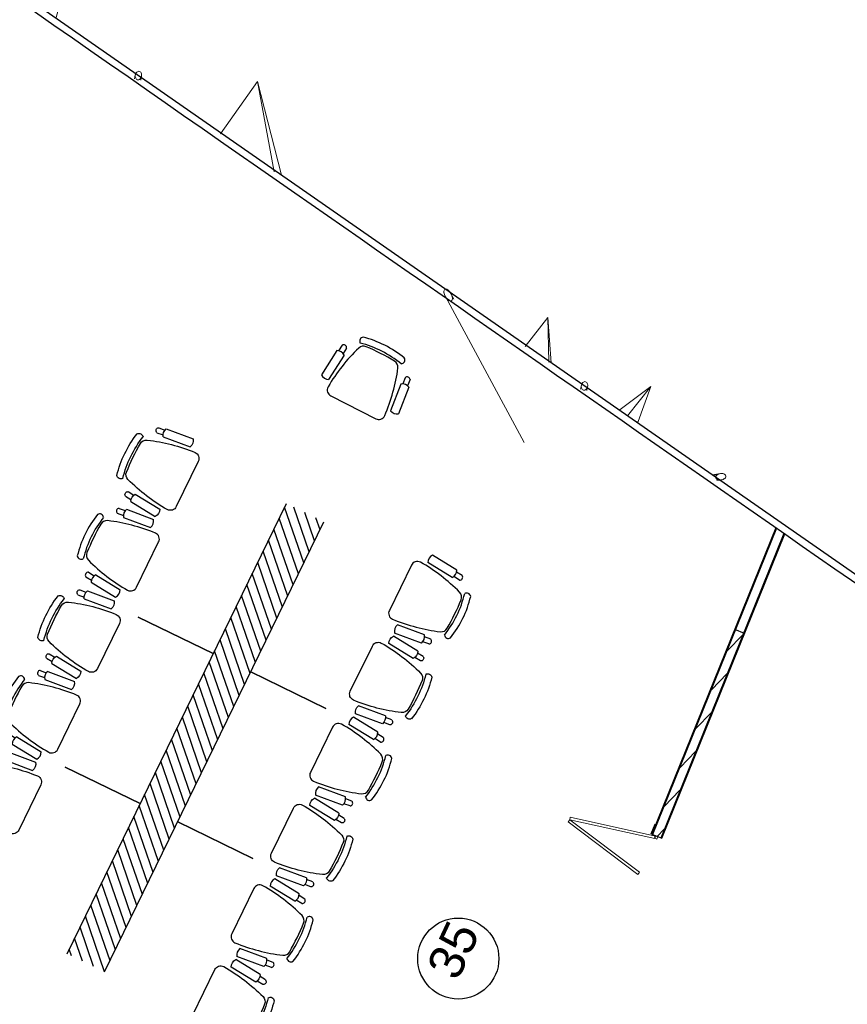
# Model space of a CAD drawing. Header units: inches. Extents: x 424 to 2043, y -237 to 445.
# Tile 110 of 256: x 735.4 to 743.27, y -92.79 to -83.43. Entities that reach past the tile are written whole.
import ezdxf

# ---------------------------------------------------------------- set-up
doc = ezdxf.new("R2010")
doc.units = ezdxf.units.IN
doc.header["$MEASUREMENT"] = 0
for name, color, linetype, lineweight in [('A-DOOR', 31, 'Continuous', 9), ('A-DOOR-FRAM', 31, 'Continuous', 9), ('A-GLAZ-CURT', 52, 'Continuous', 9), ('A-WALL', 113, 'Continuous', 9), ('A-WALL-PATT', 111, 'Continuous', 25)]:
    doc.layers.add(name, color=color, linetype=linetype, lineweight=lineweight)
doc.styles.add('ATTR', font='romans.shx', dxfattribs={"width": 0.8, "height": 0.448737})
doc.styles.get("Standard").update_dxf_attribs({"font": 'arial.ttf'})

# ---------------------------------------------------------------- blocks, each defined once
blk = doc.blocks.new('Family2 - Family2-157032-اول')
at = {"layer": 'A-GLAZ-CURT'}
for p, q in [((-110.6266, 46.6372), (-110.6349, 46.6001)), ((-110.5764, 46.587), (-110.5681, 46.6241)), ((-110.2628, 46.4002), (-109.9677, 46.6168)), ((-110.193, 46.3398), (-109.9677, 46.6168)), ((-110.193, 46.3398), (-109.9677, 46.6168)), ((-110.0933, 46.2834), (-109.9677, 46.6168)), ((-110.2628, 46.4002), (-110.2674, 46.3934)), ((-110.0933, 46.2834), (-110.1022, 46.2745)), ((-109.3189, 45.7766), (-109.3945, 45.7655)), ((-109.3887, 45.7613), (-109.3449, 45.7677)), ((-109.3548, 45.7107), (-109.3102, 45.7172))]:
    blk.add_line(p, q, dxfattribs=at)
at = {"layer": 'A-GLAZ-CURT', "lineweight": 18}
for p, q in [((-109.3614, 45.7507), (-109.3631, 45.7447)), ((-109.3631, 45.7443), (-109.3627, 45.7384)), ((-109.3627, 45.738), (-109.3603, 45.7325)), ((-109.3601, 45.7322), (-109.3559, 45.7272)), ((-109.3556, 45.7269), (-109.3497, 45.7228)), ((-109.3449, 45.7677), (-109.3517, 45.763)), ((-109.3492, 45.7225), (-109.3419, 45.7194)), ((-109.3363, 45.7719), (-109.3444, 45.768)), ((-109.3414, 45.7192), (-109.3329, 45.7172)), ((-109.3324, 45.7172), (-109.3232, 45.7164))]:
    blk.add_line(p, q, dxfattribs=at)
at = {"layer": 'A-GLAZ-CURT', "lineweight": 18, "flags": 128}
for points in [[(-110.6229, 46.6483), (-110.626, 46.6396), (-110.6277, 46.6305), (-110.6279, 46.6214), (-110.6265, 46.6128), (-110.6237, 46.6051), (-110.6195, 46.5987), (-110.6142, 46.5938), (-110.6081, 46.5908), (-110.6015, 46.5898), (-110.5946, 46.5909), (-110.5879, 46.5939), (-110.5816, 46.5988), (-110.5762, 46.6053), (-110.5718, 46.613)], [(-110.5718, 46.613), (-110.5687, 46.6217), (-110.567, 46.6308), (-110.5668, 46.6398), (-110.5682, 46.6485), (-110.571, 46.6562), (-110.5752, 46.6626), (-110.5805, 46.6675), (-110.5866, 46.6705), (-110.5932, 46.6715), (-110.6001, 46.6704), (-110.6068, 46.6674), (-110.613, 46.6625), (-110.6185, 46.656), (-110.6229, 46.6483)], [(-109.3521, 45.7627), (-109.3577, 45.7569), (-109.3613, 45.7511)], [(-109.2843, 45.726), (-109.277, 45.7311), (-109.2714, 45.7368), (-109.2677, 45.7431), (-109.266, 45.7494), (-109.2665, 45.7557), (-109.269, 45.7616), (-109.2736, 45.7668), (-109.2799, 45.7712), (-109.2878, 45.7745), (-109.2968, 45.7766), (-109.3066, 45.7774), (-109.3167, 45.7768), (-109.3268, 45.775), (-109.3357, 45.7721)], [(-109.3226, 45.7164), (-109.3124, 45.7169), (-109.3024, 45.7187), (-109.2928, 45.7218), (-109.2843, 45.726)]]:
    blk.add_lwpolyline(points, dxfattribs=at)
blk = doc.blocks.new('Family2 - Family2-157057-اول')
at = {"layer": 'A-GLAZ-CURT'}
for p, q in [((-111.9067, 47.5006), (-111.1797, 46.1012)), ((-111.8265, 47.4763), (-111.8535, 47.5283)), ((-111.1565, 47.0159), (-110.936, 47.2858)), ((-110.9118, 46.8568), (-110.936, 47.2858)), ((-110.9118, 46.8568), (-110.936, 47.2858)), ((-110.9336, 46.8623), (-110.936, 47.2858)), ((-110.6266, 46.6372), (-110.6349, 46.6001)), ((-110.5764, 46.587), (-110.5681, 46.6241))]:
    blk.add_line(p, q, dxfattribs=at)
at = {"layer": 'A-GLAZ-CURT', "lineweight": 18}
for p, q in [((-111.8985, 47.4868), (-111.8962, 47.4835)), ((-111.8956, 47.4827), (-111.8919, 47.4781)), ((-111.8913, 47.4773), (-111.8843, 47.47)), ((-111.8836, 47.4693), (-111.8766, 47.4635)), ((-111.8454, 47.509), (-111.8493, 47.5194)), ((-111.8423, 47.4978), (-111.845, 47.508)), ((-111.845, 47.4633), (-111.8423, 47.469)), ((-111.8407, 47.4873), (-111.8421, 47.4968)), ((-111.8421, 47.4697), (-111.8407, 47.477)), ((-111.8407, 47.4778), (-111.8407, 47.4864)), ((-111.8759, 47.463), (-111.8689, 47.459)), ((-111.8683, 47.4587), (-111.8617, 47.4567)), ((-111.8611, 47.4566), (-111.8584, 47.4563)), ((-111.8584, 47.4563), (-111.8553, 47.4565)), ((-111.8547, 47.4566), (-111.8497, 47.4586)), ((-111.8493, 47.4589), (-111.8453, 47.4628))]:
    blk.add_line(p, q, dxfattribs=at)
at = {"layer": 'A-GLAZ-CURT', "lineweight": 18, "flags": 128}
for points in [[(-111.8498, 47.5204), (-111.8553, 47.5316), (-111.8618, 47.5421), (-111.869, 47.5515), (-111.8766, 47.5595), (-111.8844, 47.5658), (-111.892, 47.5701), (-111.8991, 47.5723), (-111.9055, 47.5722), (-111.911, 47.5699), (-111.9152, 47.5655), (-111.9181, 47.5592), (-111.9196, 47.5511), (-111.9195, 47.5415)], [(-111.9195, 47.5415), (-111.9179, 47.531), (-111.9149, 47.5198), (-111.9105, 47.5084), (-111.906, 47.4992)], [(-111.9059, 47.499), (-111.905, 47.4973), (-111.8991, 47.4877)], [(-110.6229, 46.6483), (-110.626, 46.6396), (-110.6277, 46.6305), (-110.6279, 46.6214), (-110.6265, 46.6128), (-110.6237, 46.6051), (-110.6195, 46.5987), (-110.6142, 46.5938), (-110.6081, 46.5908), (-110.6015, 46.5898), (-110.5946, 46.5909), (-110.5879, 46.5939), (-110.5816, 46.5988), (-110.5762, 46.6053), (-110.5718, 46.613)], [(-110.5718, 46.613), (-110.5687, 46.6217), (-110.567, 46.6308), (-110.5668, 46.6398), (-110.5682, 46.6485), (-110.571, 46.6562), (-110.5752, 46.6626), (-110.5805, 46.6675), (-110.5866, 46.6705), (-110.5932, 46.6715), (-110.6001, 46.6704), (-110.6068, 46.6674), (-110.613, 46.6625), (-110.6185, 46.656), (-110.6229, 46.6483)]]:
    blk.add_lwpolyline(points, dxfattribs=at)
blk = doc.blocks.new('Family2 - Family2-157034-اول')
at = {"layer": 'A-GLAZ-CURT'}
for p, q in [((-114.8216, 49.6536), (-114.8289, 49.6169)), ((-114.7701, 49.605), (-114.7628, 49.6419)), ((-113.662, 49.572), (-114.0197, 49.0818)), ((-113.662, 49.572), (-113.5143, 48.7116)), ((-113.662, 49.572), (-113.4453, 48.679)), ((-113.662, 49.572), (-113.4453, 48.679)), ((-111.9067, 47.5006), (-111.1797, 46.1012)), ((-111.8265, 47.4763), (-111.8535, 47.5283))]:
    blk.add_line(p, q, dxfattribs=at)
at = {"layer": 'A-GLAZ-CURT', "lineweight": 18}
for p, q in [((-111.8991, 47.4877), (-111.8961, 47.4835)), ((-111.8843, 47.47), (-111.8773, 47.464)), ((-111.8493, 47.5195), (-111.8542, 47.5296)), ((-111.845, 47.508), (-111.8489, 47.5184)), ((-111.8453, 47.4628), (-111.8425, 47.4684)), ((-111.8421, 47.4968), (-111.8447, 47.507)), ((-111.8423, 47.469), (-111.8408, 47.4762)), ((-111.8407, 47.4864), (-111.8419, 47.4959)), ((-111.8407, 47.477), (-111.8406, 47.4855)), ((-111.8766, 47.4635), (-111.8696, 47.4593)), ((-111.8689, 47.459), (-111.8624, 47.4568)), ((-111.8617, 47.4567), (-111.8584, 47.4563)), ((-111.8584, 47.4563), (-111.8558, 47.4564)), ((-111.8553, 47.4565), (-111.8502, 47.4583)), ((-111.8497, 47.4586), (-111.8457, 47.4624))]:
    blk.add_line(p, q, dxfattribs=at)
at = {"layer": 'A-GLAZ-CURT', "lineweight": 18, "flags": 128}
for points in [[(-114.8175, 49.6662), (-114.8206, 49.6578), (-114.8224, 49.6489), (-114.8226, 49.6399), (-114.8213, 49.6313), (-114.8185, 49.6235), (-114.8145, 49.6169), (-114.8093, 49.6119), (-114.8032, 49.6087), (-114.7966, 49.6074), (-114.7898, 49.6082), (-114.7831, 49.6109), (-114.7769, 49.6155), (-114.7714, 49.6217), (-114.767, 49.6292)], [(-114.767, 49.6292), (-114.7638, 49.6377), (-114.7621, 49.6466), (-114.7618, 49.6556), (-114.7631, 49.6642), (-114.7659, 49.672), (-114.77, 49.6785), (-114.7752, 49.6835), (-114.7812, 49.6868), (-114.7878, 49.688), (-114.7946, 49.6873), (-114.8013, 49.6845), (-114.8076, 49.6799), (-114.813, 49.6737), (-114.8175, 49.6662)], [(-111.8547, 47.5306), (-111.8606, 47.5402), (-111.8676, 47.5499), (-111.8752, 47.5582), (-111.883, 47.5648), (-111.8906, 47.5695), (-111.8979, 47.5721), (-111.9045, 47.5724), (-111.9101, 47.5705), (-111.9146, 47.5665), (-111.9177, 47.5604), (-111.9194, 47.5526), (-111.9196, 47.5434)], [(-111.9196, 47.5434), (-111.9183, 47.533), (-111.9155, 47.5219), (-111.9114, 47.5105), (-111.906, 47.4992), (-111.8997, 47.4886)], [(-111.8956, 47.4827), (-111.8926, 47.4789), (-111.885, 47.4706)]]:
    blk.add_lwpolyline(points, dxfattribs=at)
blk = doc.blocks.new('Family2 - Family2-157055-اول')
at = {"layer": 'A-GLAZ-CURT'}
for p, q in [((-109.3189, 45.7766), (-109.3945, 45.7655)), ((-109.3892, 45.7617), (-109.3439, 45.7683)), ((-109.3548, 45.7107), (-109.3102, 45.7172)), ((-106.9843, 44.8153), (-107.5485, 44.4531)), ((-106.9843, 44.8153), (-107.4012, 44.3318)), ((-106.9843, 44.8153), (-107.4012, 44.3318)), ((-106.9843, 44.8153), (-107.1742, 44.1789)), ((-107.5574, 44.4442), (-107.5485, 44.4531)), ((-107.179, 44.172), (-107.1742, 44.1789)), ((-106.4316, 43.6208), (-106.4409, 43.5833)), ((-106.3827, 43.5689), (-106.3734, 43.6063))]:
    blk.add_line(p, q, dxfattribs=at)
at = {"layer": 'A-GLAZ-CURT', "lineweight": 18}
for p, q in [((-109.3631, 45.7447), (-109.3628, 45.7388)), ((-109.3613, 45.7511), (-109.363, 45.7451)), ((-109.3627, 45.7384), (-109.3605, 45.7329)), ((-109.3574, 45.7573), (-109.3611, 45.7515)), ((-109.3603, 45.7325), (-109.3562, 45.7275)), ((-109.3517, 45.763), (-109.3571, 45.7576)), ((-109.3559, 45.7272), (-109.3501, 45.723)), ((-109.3444, 45.768), (-109.3513, 45.7633)), ((-109.3497, 45.7228), (-109.3424, 45.7196)), ((-109.3357, 45.7721), (-109.3439, 45.7683)), ((-109.3419, 45.7194), (-109.3335, 45.7173)), ((-109.3262, 45.7751), (-109.3351, 45.7724)), ((-109.3329, 45.7172), (-109.3238, 45.7164)), ((-109.3232, 45.7164), (-109.3137, 45.7168))]:
    blk.add_line(p, q, dxfattribs=at)
at = {"layer": 'A-GLAZ-CURT', "lineweight": 18, "flags": 128}
for points in [[(-109.2853, 45.7254), (-109.2778, 45.7304), (-109.272, 45.7361), (-109.268, 45.7423), (-109.2661, 45.7486), (-109.2663, 45.7549), (-109.2686, 45.7609), (-109.2729, 45.7662), (-109.279, 45.7707), (-109.2867, 45.7741), (-109.2956, 45.7764), (-109.3053, 45.7773), (-109.3154, 45.777), (-109.3255, 45.7753)], [(-109.3124, 45.7169), (-109.3036, 45.7184), (-109.294, 45.7214), (-109.2853, 45.7254)], [(-106.4276, 43.6319), (-106.4309, 43.6232), (-106.4329, 43.6141), (-106.4333, 43.6048), (-106.4321, 43.5961), (-106.4295, 43.5882), (-106.4255, 43.5815), (-106.4204, 43.5765), (-106.4143, 43.5734), (-106.4077, 43.5722), (-106.4008, 43.5731), (-106.394, 43.5761), (-106.3876, 43.5809), (-106.382, 43.5874), (-106.3774, 43.5952)], [(-106.3774, 43.5952), (-106.374, 43.6039), (-106.3721, 43.6131), (-106.3717, 43.6223), (-106.3728, 43.631), (-106.3755, 43.6389), (-106.3794, 43.6456), (-106.3846, 43.6506), (-106.3906, 43.6537), (-106.3972, 43.6549), (-106.4041, 43.654), (-106.4109, 43.651), (-106.4173, 43.6462), (-106.423, 43.6397), (-106.4276, 43.6319)]]:
    blk.add_lwpolyline(points, dxfattribs=at)
blk = doc.blocks.new('Family2 - Family2-157059-اول')
at = {"layer": 'A-GLAZ-CURT'}
for p, q in [((-117.7076, 51.8109), (-117.7874, 51.802)), ((-117.781, 51.7974), (-117.7338, 51.8026)), ((-117.7444, 51.7464), (-117.701, 51.7512)), ((-115.3903, 50.837), (-115.9361, 50.4857)), ((-115.3903, 50.837), (-115.7869, 50.3631)), ((-115.3903, 50.837), (-115.7869, 50.3631)), ((-115.3903, 50.837), (-115.5639, 50.2131)), ((-115.9449, 50.4768), (-115.9361, 50.4857)), ((-115.5685, 50.2061), (-115.5639, 50.2131)), ((-114.8216, 49.6536), (-114.8289, 49.6169)), ((-114.7701, 49.605), (-114.7628, 49.6419))]:
    blk.add_line(p, q, dxfattribs=at)
at = {"layer": 'A-GLAZ-CURT', "lineweight": 18}
for p, q in [((-117.75, 51.7856), (-117.7515, 51.7797)), ((-117.7515, 51.7793), (-117.751, 51.7735)), ((-117.7509, 51.7731), (-117.7486, 51.7675)), ((-117.7466, 51.7917), (-117.7499, 51.786)), ((-117.7412, 51.7974), (-117.7463, 51.7921)), ((-117.7343, 51.8023), (-117.7408, 51.7977)), ((-117.726, 51.8063), (-117.7338, 51.8026)), ((-117.7168, 51.8092), (-117.7254, 51.8066)), ((-117.7483, 51.7672), (-117.7441, 51.7622)), ((-117.721, 51.7518), (-117.7121, 51.7508))]:
    blk.add_line(p, q, dxfattribs=at)
at = {"layer": 'A-GLAZ-CURT', "lineweight": 18, "flags": 128}
for points in [[(-117.6748, 51.7595), (-117.6678, 51.7643), (-117.6623, 51.77), (-117.6587, 51.7761), (-117.6571, 51.7824), (-117.6575, 51.7886), (-117.66, 51.7946), (-117.6645, 51.7999), (-117.6706, 51.8044), (-117.6782, 51.8079), (-117.687, 51.8102), (-117.6965, 51.8113), (-117.7064, 51.811), (-117.7162, 51.8094)], [(-117.7438, 51.7619), (-117.738, 51.7577), (-117.7303, 51.7542), (-117.7216, 51.7519)], [(-117.7114, 51.7508), (-117.7022, 51.7511), (-117.6924, 51.7527), (-117.6832, 51.7555), (-117.6748, 51.7595)], [(-114.8175, 49.6662), (-114.8206, 49.6578), (-114.8224, 49.6489), (-114.8226, 49.6399), (-114.8213, 49.6313), (-114.8185, 49.6235), (-114.8145, 49.6169), (-114.8093, 49.6119), (-114.8032, 49.6087), (-114.7966, 49.6074), (-114.7898, 49.6082), (-114.7831, 49.6109), (-114.7769, 49.6155), (-114.7714, 49.6217), (-114.767, 49.6292)], [(-114.767, 49.6292), (-114.7638, 49.6377), (-114.7621, 49.6466), (-114.7618, 49.6556), (-114.7631, 49.6642), (-114.7659, 49.672), (-114.77, 49.6785), (-114.7752, 49.6835), (-114.7812, 49.6868), (-114.7878, 49.688), (-114.7946, 49.6873), (-114.8013, 49.6845), (-114.8076, 49.6799), (-114.813, 49.6737), (-114.8175, 49.6662)]]:
    blk.add_lwpolyline(points, dxfattribs=at)
blk = doc.blocks.new('5_Panel_Bi-Fold_Door_Metric_7271 - 2500 x 4300-230033-اول')
at = {"layer": 'A-DOOR'}
for p, q in [((-2.0966, 0.0674), (-1.8403, 0.8569)), ((-1.8162, 0.8491), (-2.0724, 0.0596)), ((-1.8403, 0.8569), (-1.8162, 0.8491)), ((-1.792, 0.8519), (-1.8162, 0.8491)), ((-1.8162, 0.8491), (-1.72, 0.0247)), ((-1.6958, 0.0275), (-1.792, 0.8519)), ((-1.6958, 0.0275), (-1.5996, 0.8519)), ((-1.5754, 0.8491), (-1.6717, 0.0247)), ((-1.5996, 0.8519), (-1.5754, 0.8491)), ((1.6958, 0.0311), (1.9106, 0.8328)), ((1.9348, 0.8264), (1.72, 0.0247)), ((1.9106, 0.8328), (1.9348, 0.8264)), ((1.9589, 0.8304), (1.9348, 0.8264)), ((1.9348, 0.8264), (2.0724, 0.0079)), ((2.0966, 0.0119), (1.9589, 0.8304)), ((-2.0724, 0.0596), (-2.0966, 0.0674)), ((-1.72, 0.0247), (-1.6958, 0.0275)), ((-1.6717, 0.0247), (-1.6958, 0.0275)), ((1.72, 0.0247), (1.6958, 0.0311)), ((2.0724, 0.0079), (2.0966, 0.0119))]:
    blk.add_line(p, q, dxfattribs=at)
at = {"layer": 'A-DOOR', "lineweight": 18}
for p, q in [((-2.1, 0.06), (-2.2, 0.06)), ((-2.2, 0.06), (-2.2, 0.05)), ((-2.2, 0.05), (-2.1, 0.05)), ((-2.1, 0.05), (-2.1, 0.06)), ((2.2, 0.06), (2.1, 0.06)), ((2.1, 0.06), (2.1, 0.05)), ((2.1, 0.05), (2.2, 0.05)), ((2.2, 0.05), (2.2, 0.06))]:
    blk.add_line(p, q, dxfattribs=at)
at = {"layer": 'A-DOOR-FRAM'}
for p, q in [((-2.075, 0.015), (-2.1, 0.015)), ((-2.1, 0.015), (-2.1, -0.01)), ((-2.075, -0.01), (-2.075, 0.015)), ((2.1, 0.015), (2.075, 0.015)), ((2.075, 0.015), (2.075, -0.01)), ((2.1, -0.01), (2.1, 0.015)), ((-2.1, -0.01), (-2.075, -0.01)), ((2.075, -0.01), (2.1, -0.01))]:
    blk.add_line(p, q, dxfattribs=at)
blk = doc.blocks.new('b')
for p, q in [((503.01, -335.59), (502.56, -340.28)), ((506.79, -335.97), (506.33, -340.67)), ((553.93, -335.97), (554.39, -340.67)), ((557.71, -335.59), (558.16, -340.28)), ((501.26, -340.76), (499.27, -361.28)), ((507.46, -341.36), (505.47, -361.88)), ((553.27, -341.36), (555.26, -361.88)), ((559.46, -340.76), (561.45, -361.28)), ((512.28, -371.74), (548.45, -371.74))]:
    blk.add_line(p, q)
for centre, radius, start, end in [((515.49, -325.94), 2.9, 124.29168, 235.70848), ((530.43, -398.95), 77.21, 77.6022, 102.39798), ((545.38, -325.94), 2.9, 304.29028, 55.70985), ((638.23, -375.07), 130.96, 160.82009, 176.408), ((530.43, -403.75), 77.21, 77.6022, 102.39798), ((519.26, -333.69), 5, 93.61925, 160.82009), ((530.44, -510.33), 181.99, 86.43037, 93.61925), ((541.45, -333.68), 5, 19.18983, 86.43037), ((422.53, -375.07), 130.92, 3.59261, 19.18983), ((504.81, -336.65), 2.09, 19.12743, 149.56789), ((555.91, -336.65), 2.09, 30.43211, 160.87257), ((503.86, -346.2), 6.03, 53.4143, 115.51209), ((556.86, -346.2), 6.03, 64.48791, 126.5857), ((502.87, -356.44), 6.03, 233.41429, 295.51209), ((512.22, -367.05), 4.69, 177.81368, 270.74808), ((548.51, -367.05), 4.69, 269.25208, 2.18684), ((557.85, -356.44), 6.03, 244.48791, 306.58571)]:
    blk.add_arc(centre, radius, start, end)
at = {"style": 'ATTR', "width": 0.8, "flags": 9}
blk.add_attdef('ESTCODE', (530.43, -321.74), '', height=0.012, rotation=0.00008, dxfattribs=at)

msp = doc.modelspace()

# ---------------------------------------------------------------- hatches: boundary and pattern name
h = msp.add_hatch()
h.set_pattern_fill('ANSI31', color=256, scale=0.661348, angle=64.03175, style=0)
h.set_pattern_definition([(109.03175, (742.2248, -122.33803), (-0.0781497, -0.02695756), [])])
h.paths.add_polyline_path([(737.9378, -88.0252), (735.8528, -92.3061), (736.0311, -92.393), (736.2095, -92.4799), (738.2945, -88.1989), (738.1162, -88.1121)])
at = {"layer": 'A-WALL-PATT', "lineweight": 9}
h = msp.add_hatch(dxfattribs=at)
h.set_pattern_fill('FP_3', color=256, angle=0.89417, style=0, pattern_type=2)
h.set_pattern_definition([(0.89417, (852.0838, -131.8069), (-0.00234084, 0.14998173), []), (90.89417, (852.0838, -131.8069), (-0.14998173, -0.00234084), [])])
h.paths.add_polyline_path([(739.4381, -96.0808), (739.8479, -95.0675), (739.8386, -95.0637), (739.4288, -96.0771)], flags=0)
h.paths.add_polyline_path([(741.4224, -91.1738), (742.2097, -89.2269), (742.2004, -89.2232), (741.4132, -91.17)], flags=0)
h = msp.add_hatch(dxfattribs=at)
h.set_pattern_fill('FP_4', color=256, angle=0.89417, style=0, pattern_type=2)
h.set_pattern_definition([(45.89417, (852.0838, -131.8069), (-0.10770832, 0.10439788), [])])
h.paths.add_polyline_path([(739.509, -96.1188), (739.922, -95.0975), (739.8479, -95.0675), (739.4344, -96.09)], flags=0)
h.paths.add_polyline_path([(741.4966, -91.2038), (742.2839, -89.2569), (742.2097, -89.2269), (741.4224, -91.1738)], flags=0)
h = msp.add_hatch(dxfattribs=at)
h.set_pattern_fill('FP_2', color=256, angle=0.89417, style=0, pattern_type=2)
h.set_pattern_definition([(45.89417, (852.0838, -131.8069), (-0.21541665, 0.20879576), []), (135.89417, (852.0838, -131.8069), (-0.20879576, -0.21541665), [])])
h.paths.add_polyline_path([(739.4883, -96.1966), (739.9313, -95.1012), (739.922, -95.0975), (739.479, -96.193)], flags=0)
h.paths.add_polyline_path([(741.5059, -91.2075), (742.2931, -89.2607), (742.2839, -89.2569), (741.4966, -91.2038)], flags=0)

# ---------------------------------------------------------------- linework, layer by layer
for p, q in [((735.8528, -92.3061), (737.9378, -88.0252)), ((736.2095, -92.4799), (738.2945, -88.1989)), ((737.2428, -89.4522), (736.5293, -89.1047)), ((736.5293, -89.1047), (737.2428, -89.4522)), ((737.5995, -89.6259), (738.313, -89.9734)), ((738.313, -89.9734), (737.5995, -89.6259)), ((735.8343, -90.5317), (736.5478, -90.8792)), ((736.5478, -90.8792), (735.8343, -90.5317)), ((736.9045, -91.0529), (737.618, -91.4004)), ((737.618, -91.4004), (736.9045, -91.0529))]:
    msp.add_line(p, q)
msp.add_circle((739.5724, -92.3527), 0.3854)
at = {"layer": 'A-WALL', "lineweight": 25}
for p, q in [((742.0581, -87.8026), (740.798, -86.9258)), ((742.5918, -88.2553), (741.4132, -91.17)), ((741.5059, -91.2075), (742.676, -88.3139)), ((742.2931, -89.2607), (742.2004, -89.2232)), ((741.4132, -91.17), (741.5059, -91.2075))]:
    msp.add_line(p, q, dxfattribs=at)
at = {"layer": 'A-WALL'}
for p, q in [((742.6002, -88.2611), (741.4224, -91.1738)), ((742.6676, -88.308), (741.4966, -91.2038))]:
    msp.add_line(p, q, dxfattribs=at)
at = {"layer": 'A-WALL', "lineweight": 25, "flags": 128}
for points in [[(740.7979, -86.9258), (737.9446, -84.9404), (732.2894, -81.0054), (728.0738, -78.0721)], [(762.0046, -101.6817), (760.5656, -100.6804), (754.9104, -96.7454), (749.2551, -92.8104), (743.5999, -88.8754), (742.0586, -87.803)]]:
    msp.add_lwpolyline(points, dxfattribs=at)
at = {"layer": 'A-WALL', "lineweight": 25}
msp.add_open_spline([(715.4791, -69.381), (722.9918, -74.6106), (733.8251, -82.1521), (744.6583, -89.6939), (747.979, -92.0057)], degree=3, knots=[0, 0, 0, 0, 0.4444444, 0.6409021, 0.6409021, 0.6409021, 0.6409021], dxfattribs=at)

# ---------------------------------------------------------------- block references
at = {"yscale": 0.01322696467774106, "zscale": 0.01322696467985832}
for p, xscale, rotation in [((734.5413, -79.5528), 0.01322696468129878, 333.112466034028), ((735.6466, -79.38), -0.013226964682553, 64.03175434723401), ((729.1264, -92.7602), 0.01322696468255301, 64.03175434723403), ((746.5137, -84.6729), 0.01322696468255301, 244.031754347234), ((734.8963, -80.9204), -0.013226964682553, 64.03175434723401), ((739.9991, -98.0557), -0.01322696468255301, 244.031754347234), ((728.3762, -94.3006), 0.01322696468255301, 64.03175434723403), ((745.7635, -86.2132), 0.01322696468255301, 244.031754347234), ((734.1485, -82.4559), -0.013226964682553, 64.03175434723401), ((739.2488, -99.5961), -0.01322696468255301, 244.031754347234), ((745.0156, -87.7487), 0.01322696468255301, 244.031754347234), ((738.501, -101.1315), -0.01322696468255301, 244.031754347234)]:
    msp.add_blockref('b', p, dxfattribs=dict(at, xscale=xscale, rotation=rotation))
at = {"layer": 'A-DOOR', "rotation": 67.98233045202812}
msp.add_blockref('5_Panel_Bi-Fold_Door_Metric_7271 - 2500 x 4300-230033-اول', (740.6722, -93.1356), dxfattribs=at)
at = {"layer": 'A-GLAZ-CURT', "rotation": 0.8941701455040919}
for name in ['Family2 - Family2-157059-اول', 'Family2 - Family2-157034-اول', 'Family2 - Family2-157057-اول', 'Family2 - Family2-157032-اول', 'Family2 - Family2-157055-اول']:
    msp.add_blockref(name, (852.0838, -131.8069), dxfattribs=at)

# ---------------------------------------------------------------- texts
at = {"insert": (739.2612, -92.4338), "char_height": 0.33379, "attachment_point": 1, "rotation": 64.92592}
msp.add_mtext_dynamic_manual_height_columns('35', width=12.832731, gutter_width=1.669, heights=[0], dxfattribs=at)

doc.saveas('drawing.dxf')
